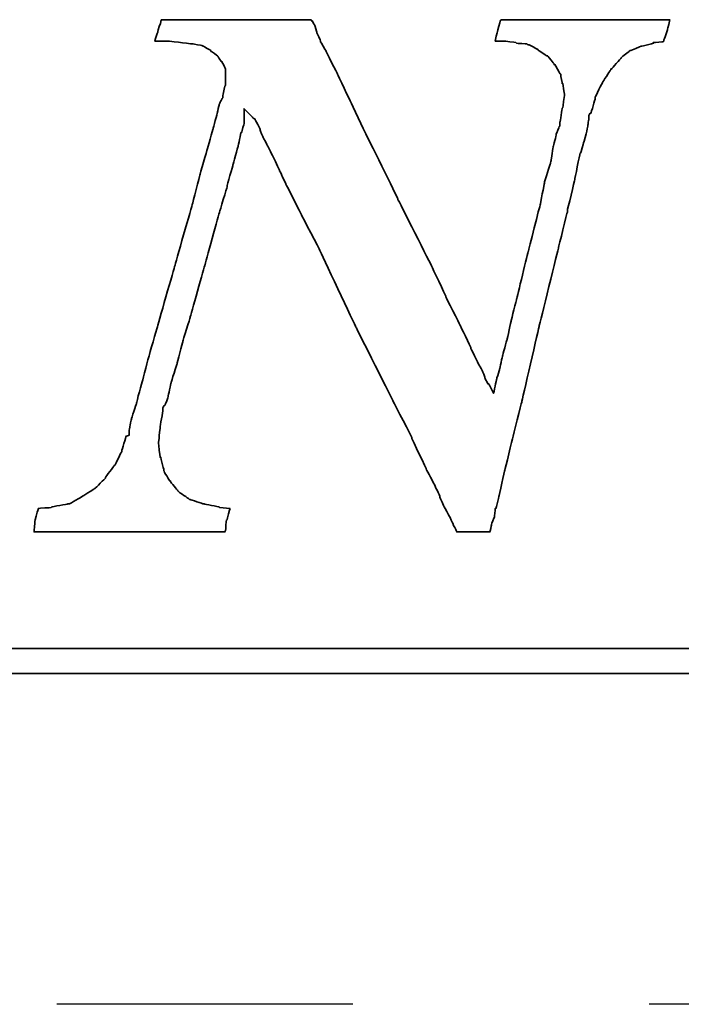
# Model space of a CAD drawing. Extents: x 732 to 1390, y 50 to 540.
# Tile 38 of 40: x 1296.69 to 1302.28, y 179.78 to 188.08. Entities that reach past the tile are written whole.
import ezdxf

# ---------------------------------------------------------------- set-up
doc = ezdxf.new("R2010")
doc.units = 0
doc.header["$MEASUREMENT"] = 0
doc.linetypes.add('CENTER', pattern=[2, 1.25, -0.25, 0.25, -0.25])
for name, color, linetype in [('CEN', 1, 'CENTER'), ('DIM', 4, 'CONTINUOUS'), ('layer 1', 7, 'CONTINUOUS')]:
    doc.layers.add(name, color=color, linetype=linetype)

# ---------------------------------------------------------------- blocks, each defined once
blk = doc.blocks.new('TBI MOTION logo(完整正式版)')
at = {"layer": 'layer 1', "color": 22, "lineweight": 35}
for points, knots in [([(58.92625, -7.91875), (58.92625, -7.91875), (58.58625, -7.89375), (58.58625, -7.89375), (58.58625, -7.89375), (58.58625, -7.89375), (58.56625, -7.87125), (58.56625, -7.87125), (58.56625, -7.87125), (58.56625, -7.87125), (58.08375, -7.77375), (58.08375, -7.77375), (58.08375, -7.77375), (58.08375, -7.77375), (58.06125, -7.77375), (58.06125, -7.77375), (58.06125, -7.77375), (58.06125, -7.77375), (57.62625, -7.63125), (57.62625, -7.63125), (57.62625, -7.63125), (57.62625, -7.63125), (57.60625, -7.63125), (57.60625, -7.63125), (57.60625, -7.63125), (57.60625, -7.63125), (57.58125, -7.60625), (57.58125, -7.60625), (57.58125, -7.60625), (57.58125, -7.60625), (57.26625, -7.38875), (57.26625, -7.38875), (57.26625, -7.38875), (57.26625, -7.38875), (57.24625, -7.36875), (57.24625, -7.36875), (57.24625, -7.36875), (57.24625, -7.36875), (57.22125, -7.34375), (57.22125, -7.34375), (57.22125, -7.34375), (57.22125, -7.34375), (56.98125, -7.05375), (56.98125, -7.05375), (56.98125, -7.05375), (56.98125, -7.05375), (56.98125, -7.02875), (56.98125, -7.02875), (56.98125, -7.02875), (56.98125, -7.02875), (56.95625, -7.02875), (56.95625, -7.02875), (56.95625, -7.02875), (56.95625, -7.02875), (56.76625, -6.69625), (56.76625, -6.69625), (56.76625, -6.69625), (56.76625, -6.69625), (56.76625, -6.67125), (56.76625, -6.67125), (56.76625, -6.67125), (56.76625, -6.67125), (56.76625, -6.64875), (56.76625, -6.64875), (56.76625, -6.64875), (56.76625, -6.64875), (56.67125, -6.26375), (56.67125, -6.26375), (56.67125, -6.26375), (56.67125, -6.26375), (56.64625, -6.26375), (56.64625, -6.26375), (56.64625, -6.26375), (56.64625, -6.26375), (56.64625, -6.23875), (56.64625, -6.23875), (56.64625, -6.23875), (56.64625, -6.23875), (56.59625, -5.80875), (56.59625, -5.80875), (56.59625, -5.80875), (56.59625, -5.80875), (56.59625, -5.78375), (56.59625, -5.78375), (56.59625, -5.78375), (56.59625, -5.78375), (56.64625, -5.30375), (56.64625, -5.30375), (56.64625, -5.30375), (56.64625, -5.30375), (56.64625, -5.27875), (56.64625, -5.27875), (56.64625, -5.27875), (56.64625, -5.27875), (56.74125, -4.72875), (56.74125, -4.72875), (56.74125, -4.72875), (56.74125, -4.72875), (56.74125, -4.67875), (56.74125, -4.67875), (56.74125, -4.67875), (56.74125, -4.67875), (56.74125, -4.63375), (56.74125, -4.63375), (56.74125, -4.63375), (56.74125, -4.63375), (56.79125, -4.55875), (56.79125, -4.55875), (56.79125, -4.55875), (56.79125, -4.55875), (56.81125, -4.55875), (56.81125, -4.55875), (56.81125, -4.55875), (56.81125, -4.55875), (56.91125, -4.27375), (56.91125, -4.27375), (56.91125, -4.27375), (56.91125, -4.27375), (57.00625, -3.83874), (57.00625, -3.83874), (57.00625, -3.83874), (57.00625, -3.83874), (57.00625, -3.81374), (57.00625, -3.81374), (57.00625, -3.81374), (57.00625, -3.81374), (57.19875, -3.21374), (57.19875, -3.21374), (57.19875, -3.21374), (57.19875, -3.21374), (57.38625, -2.49625), (57.38625, -2.49625), (57.38625, -2.49625), (57.38625, -2.49625), (57.38625, -2.47374), (57.38625, -2.47374), (57.38625, -2.47374), (57.38625, -2.47374), (57.62625, -1.70375), (57.62625, -1.70375), (57.62625, -1.70375), (57.62625, -1.70375), (58.10625, 0.00125), (58.10625, 0.00125), (58.10625, 0.00125), (58.10625, 0.00125), (58.58625, 1.72625), (58.58625, 1.72625), (58.58625, 1.72625), (58.58625, 1.72625), (58.82625, 2.54125), (58.82625, 2.54125), (58.82625, 2.54125), (58.82625, 2.54125), (58.82625, 2.56374), (58.82625, 2.56374), (58.82625, 2.56374), (58.82625, 2.56374), (59.02125, 3.26125), (59.02125, 3.26125), (59.02125, 3.26125), (59.02125, 3.26125), (59.18625, 3.86125), (59.18625, 3.86125), (59.18625, 3.86125), (59.18625, 3.86125), (59.28625, 4.31875), (59.28625, 4.31875), (59.28625, 4.31875), (59.28625, 4.31875), (59.30625, 4.31875), (59.30625, 4.31875), (59.30625, 4.31875), (59.30625, 4.31875), (59.30625, 4.34125), (59.30625, 4.34125), (59.30625, 4.34125), (59.30625, 4.34125), (59.38125, 4.60625), (59.38125, 4.60625), (59.38125, 4.60625), (59.38125, 4.60625), (59.38125, 4.65125), (59.38125, 4.65125), (59.38125, 4.65125), (59.38125, 4.65125), (59.38125, 5.08625), (59.38125, 5.08625), (59.38125, 5.08625), (59.38125, 5.08625), (59.66625, 4.79624), (59.66625, 4.79624), (59.66625, 4.79624), (59.66625, 4.79624), (59.74125, 4.75124), (59.74125, 4.75124), (59.74125, 4.75124), (59.74125, 4.75124), (59.74125, 4.72624), (59.74125, 4.72624), (59.74125, 4.72624), (59.74125, 4.72624), (59.76125, 4.70124), (59.76125, 4.70124), (59.76125, 4.70124), (59.76125, 4.70124), (59.81125, 4.60625), (59.81125, 4.60625), (59.81125, 4.60625), (59.81125, 4.60625), (59.90625, 4.41125), (59.90625, 4.41125), (59.90625, 4.41125), (59.90625, 4.41125), (59.90625, 4.39125), (59.90625, 4.39125), (59.90625, 4.39125), (59.90625, 4.39125), (60.00375, 4.15124), (60.00375, 4.15124), (60.00375, 4.15124), (60.00375, 4.15124), (60.14625, 3.88374), (60.14625, 3.88374), (60.14625, 3.88374), (60.14625, 3.88374), (60.34125, 3.50124), (60.34125, 3.50124), (60.34125, 3.50124), (60.34125, 3.50124), (60.53125, 3.09125), (60.53125, 3.09125), (60.53125, 3.09125), (60.53125, 3.09125), (60.74625, 2.63625), (60.74625, 2.63625), (60.74625, 2.63625), (60.74625, 2.63625), (61.25125, 1.63124), (61.25125, 1.63124), (61.25125, 1.63124), (61.25125, 1.63124), (61.85125, 0.47625), (61.85125, 0.47625), (61.85125, 0.47625), (61.85125, 0.47625), (63.02625, -2.01874), (63.02625, -2.01874), (63.02625, -2.01874), (63.02625, -2.01874), (64.27625, -4.51374), (64.27625, -4.51374), (64.27625, -4.51374), (64.27625, -4.51374), (64.85125, -5.61375), (64.85125, -5.61375), (64.85125, -5.61375), (64.85125, -5.61375), (64.85125, -5.64125), (64.85125, -5.64125), (64.85125, -5.64125), (64.85125, -5.64125), (65.32875, -6.67125), (65.32875, -6.67125), (65.32875, -6.67125), (65.32875, -6.67125), (65.57125, -7.12875), (65.57125, -7.12875), (65.57125, -7.12875), (65.57125, -7.12875), (65.76125, -7.53625), (65.76125, -7.53625), (65.76125, -7.53625), (65.76125, -7.53625), (65.76125, -7.55625), (65.76125, -7.55625), (65.76125, -7.55625), (65.76125, -7.55625), (65.90375, -7.87125), (65.90375, -7.87125), (65.90375, -7.87125), (65.90375, -7.87125), (66.07125, -8.18125), (66.07125, -8.18125), (66.07125, -8.18125), (66.07125, -8.18125), (66.19125, -8.42375), (66.19125, -8.42375), (66.19125, -8.42375), (66.19125, -8.42375), (66.19125, -8.44375), (66.19125, -8.44375), (66.19125, -8.44375), (66.19125, -8.44375), (66.29125, -8.63875), (66.29125, -8.63875), (66.29125, -8.63875), (66.29125, -8.63875), (66.31125, -8.68625), (66.31125, -8.68625), (66.31125, -8.68625), (66.31125, -8.68625), (66.38375, -8.68625), (66.38375, -8.68625), (66.38375, -8.68625), (66.38375, -8.68625), (66.84125, -8.68625), (66.84125, -8.68625), (66.84125, -8.68625), (66.84125, -8.68625), (67.29625, -8.68625), (67.29625, -8.68625), (67.29625, -8.68625), (67.29625, -8.68625), (67.36625, -8.68625), (67.36625, -8.68625), (67.36625, -8.68625), (67.36625, -8.68625), (67.39125, -8.68625), (67.39125, -8.68625), (67.39125, -8.68625), (67.39125, -8.68625), (67.44125, -8.46875), (67.44125, -8.46875), (67.44125, -8.46875), (67.44125, -8.46875), (67.44125, -8.44375), (67.44125, -8.44375), (67.44125, -8.44375), (67.44125, -8.44375), (67.53625, -8.20375), (67.53625, -8.20375), (67.53625, -8.20375), (67.53625, -8.20375), (67.56125, -7.94375), (67.56125, -7.94375), (67.56125, -7.94375), (67.56125, -7.94375), (67.56125, -7.91875), (67.56125, -7.91875), (67.56125, -7.91875), (67.56125, -7.91875), (67.58625, -7.91875), (67.58625, -7.91875), (67.58625, -7.91875), (67.58625, -7.91875), (67.68125, -7.53625), (67.68125, -7.53625), (67.68125, -7.53625), (67.68125, -7.53625), (67.87375, -6.67125), (67.87375, -6.67125), (67.87375, -6.67125), (67.87375, -6.67125), (68.13625, -5.61375), (68.13625, -5.61375), (68.13625, -5.61375), (68.13625, -5.61375), (68.42375, -4.46374), (68.42375, -4.46374), (68.42375, -4.46374), (68.42375, -4.46374), (68.99875, -1.96874), (68.99875, -1.96874), (68.99875, -1.96874), (68.99875, -1.96874), (69.62625, 0.57625), (69.62625, 0.57625), (69.62625, 0.57625), (69.62625, 0.57625), (69.91125, 1.72625), (69.91125, 1.72625), (69.91125, 1.72625), (69.91125, 1.72625), (69.91125, 1.77625), (69.91125, 1.77625), (69.91125, 1.77625), (69.91125, 1.77625), (70.15125, 2.78124), (70.15125, 2.78124), (70.15125, 2.78124), (70.15125, 2.78124), (70.32125, 3.62125), (70.32125, 3.62125), (70.32125, 3.62125), (70.32125, 3.62125), (70.34125, 3.64625), (70.34125, 3.64625), (70.34125, 3.64625), (70.34125, 3.64625), (70.44125, 3.98125), (70.44125, 3.98125), (70.44125, 3.98125), (70.44125, 3.98125), (70.53625, 4.31875), (70.53625, 4.31875), (70.53625, 4.31875), (70.53625, 4.31875), (70.58125, 4.55875), (70.58125, 4.55875), (70.58125, 4.55875), (70.58125, 4.55875), (70.60625, 4.72624), (70.60625, 4.72624), (70.60625, 4.72624), (70.60625, 4.72624), (70.60625, 4.79624), (70.60625, 4.79624), (70.60625, 4.79624), (70.60625, 4.79624), (70.60625, 4.87125), (70.60625, 4.87125), (70.60625, 4.87125), (70.60625, 4.87125), (70.65625, 4.94125), (70.65625, 4.94125), (70.65625, 4.94125), (70.65625, 4.94125), (70.68125, 4.94125), (70.68125, 4.94125), (70.68125, 4.94125), (70.68125, 4.94125), (70.82125, 5.42125), (70.82125, 5.42125), (70.82125, 5.42125), (70.82125, 5.42125), (70.82125, 5.44625), (70.82125, 5.44625), (70.82125, 5.44625), (70.82125, 5.44625), (70.82125, 5.47125), (70.82125, 5.47125), (70.82125, 5.47125), (70.82125, 5.47125), (71.06125, 5.94625), (71.06125, 5.94625), (71.06125, 5.94625), (71.06125, 5.94625), (71.30125, 6.33124), (71.30125, 6.33124), (71.30125, 6.33124), (71.30125, 6.33124), (71.32625, 6.35625), (71.32625, 6.35625), (71.32625, 6.35625), (71.32625, 6.35625), (71.32625, 6.38124), (71.32625, 6.38124), (71.32625, 6.38124), (71.32625, 6.38124), (71.35125, 6.38124), (71.35125, 6.38124), (71.35125, 6.38124), (71.35125, 6.38124), (71.66125, 6.74125), (71.66125, 6.74125), (71.66125, 6.74125), (71.66125, 6.74125), (71.68625, 6.76625), (71.68625, 6.76625), (71.68625, 6.76625), (71.68625, 6.76625), (71.92625, 6.95624), (71.92625, 6.95624), (71.92625, 6.95624), (71.92625, 6.95624), (71.95125, 6.98125), (71.95125, 6.98125), (71.95125, 6.98125), (71.95125, 6.98125), (71.97625, 6.98125), (71.97625, 6.98125), (71.97625, 6.98125), (71.97625, 6.98125), (72.31125, 7.12624), (72.31125, 7.12624), (72.31125, 7.12624), (72.31125, 7.12624), (72.33375, 7.12624), (72.33375, 7.12624), (72.33375, 7.12624), (72.33375, 7.12624), (72.71625, 7.21875), (72.71625, 7.21875), (72.71625, 7.21875), (72.71625, 7.21875), (72.71625, 7.24624), (72.71625, 7.24624), (72.71625, 7.24624), (72.71625, 7.24624), (72.74125, 7.24624), (72.74125, 7.24624), (72.74125, 7.24624), (72.74125, 7.24624), (73.03124, 7.26624), (73.03124, 7.26624), (73.03124, 7.26624), (73.03124, 7.26624), (73.05375, 7.29125), (73.05375, 7.29125), (73.05375, 7.29125), (73.05375, 7.29125), (73.05375, 7.31625), (73.05375, 7.31625), (73.05375, 7.31625), (73.05375, 7.31625), (73.17625, 7.67625), (73.17625, 7.67625), (73.17625, 7.67625), (73.17625, 7.67625), (73.24625, 7.98625), (73.24625, 7.98625), (73.24625, 7.98625), (73.24625, 7.98625), (73.19625, 7.98625), (73.19625, 7.98625), (73.19625, 7.98625), (73.19625, 7.98625), (72.93625, 7.98625), (72.93625, 7.98625), (72.93625, 7.98625), (72.93625, 7.98625), (72.55125, 7.98625), (72.55125, 7.98625), (72.55125, 7.98625), (72.55125, 7.98625), (72.09625, 7.98625), (72.09625, 7.98625), (72.09625, 7.98625), (72.09625, 7.98625), (71.64125, 7.98625), (71.64125, 7.98625), (71.64125, 7.98625), (71.64125, 7.98625), (70.53625, 7.98625), (70.53625, 7.98625), (70.53625, 7.98625), (70.53625, 7.98625), (69.47875, 7.98625), (69.47875, 7.98625), (69.47875, 7.98625), (69.47875, 7.98625), (68.95125, 7.98625), (68.95125, 7.98625), (68.95125, 7.98625), (68.95125, 7.98625), (68.52125, 7.98625), (68.52125, 7.98625), (68.52125, 7.98625), (68.52125, 7.98625), (68.13625, 7.98625), (68.13625, 7.98625), (68.13625, 7.98625), (68.13625, 7.98625), (67.87375, 7.98625), (67.87375, 7.98625), (67.87375, 7.98625), (67.87375, 7.98625), (67.75125, 7.98625), (67.75125, 7.98625), (67.75125, 7.98625), (67.75125, 7.98625), (67.72625, 7.94125), (67.72625, 7.94125), (67.72625, 7.94125), (67.72625, 7.94125), (67.63125, 7.60625), (67.63125, 7.60625), (67.63125, 7.60625), (67.63125, 7.60625), (67.56125, 7.29125), (67.56125, 7.29125), (67.56125, 7.29125), (67.56125, 7.29125), (67.72625, 7.29125), (67.72625, 7.29125), (67.72625, 7.29125), (67.72625, 7.29125), (67.82625, 7.29125), (67.82625, 7.29125), (67.82625, 7.29125), (67.82625, 7.29125), (67.84625, 7.29125), (67.84625, 7.29125), (67.84625, 7.29125), (67.84625, 7.29125), (68.23125, 7.24624), (68.23125, 7.24624), (68.23125, 7.24624), (68.23125, 7.24624), (68.25875, 7.21875), (68.25875, 7.21875), (68.25875, 7.21875), (68.25875, 7.21875), (68.59125, 7.19624), (68.59125, 7.19624), (68.59125, 7.19624), (68.59125, 7.19624), (68.64125, 7.17125), (68.64125, 7.17125), (68.64125, 7.17125), (68.64125, 7.17125), (68.66625, 7.17125), (68.66625, 7.17125), (68.66625, 7.17125), (68.66625, 7.17125), (68.92625, 7.02624), (68.92625, 7.02624), (68.92625, 7.02624), (68.92625, 7.02624), (68.95125, 7.02624), (68.95125, 7.02624), (68.95125, 7.02624), (68.95125, 7.02624), (68.95125, 7.00624), (68.95125, 7.00624), (68.95125, 7.00624), (68.95125, 7.00624), (69.23875, 6.81125), (69.23875, 6.81125), (69.23875, 6.81125), (69.23875, 6.81125), (69.26625, 6.81125), (69.26625, 6.81125), (69.26625, 6.81125), (69.26625, 6.81125), (69.28625, 6.78625), (69.28625, 6.78625), (69.28625, 6.78625), (69.28625, 6.78625), (69.47875, 6.54875), (69.47875, 6.54875), (69.47875, 6.54875), (69.47875, 6.54875), (69.47875, 6.52375), (69.47875, 6.52375), (69.47875, 6.52375), (69.47875, 6.52375), (69.50625, 6.52375), (69.50625, 6.52375), (69.50625, 6.52375), (69.50625, 6.52375), (69.67125, 6.23625), (69.67125, 6.23625), (69.67125, 6.23625), (69.67125, 6.23625), (69.69375, 6.21125), (69.69375, 6.21125), (69.69375, 6.21125), (69.69375, 6.21125), (69.69375, 6.18625), (69.69375, 6.18625), (69.69375, 6.18625), (69.69375, 6.18625), (69.74625, 5.89875), (69.74625, 5.89875), (69.74625, 5.89875), (69.74625, 5.89875), (69.76625, 5.89875), (69.76625, 5.89875), (69.76625, 5.89875), (69.76625, 5.89875), (69.81375, 5.56625), (69.81375, 5.56625), (69.81375, 5.56625), (69.81375, 5.56625), (69.81375, 5.54125), (69.81375, 5.54125), (69.81375, 5.54125), (69.81375, 5.54125), (69.81375, 5.51625), (69.81375, 5.51625), (69.81375, 5.51625), (69.81375, 5.51625), (69.76625, 5.13125), (69.76625, 5.13125), (69.76625, 5.13125), (69.76625, 5.13125), (69.74625, 5.10874), (69.74625, 5.10874), (69.74625, 5.10874), (69.74625, 5.10874), (69.67125, 4.65125), (69.67125, 4.65125), (69.67125, 4.65125), (69.67125, 4.65125), (69.67125, 4.55875), (69.67125, 4.55875), (69.67125, 4.55875), (69.67125, 4.55875), (69.67125, 4.53125), (69.67125, 4.53125), (69.67125, 4.53125), (69.67125, 4.53125), (69.64625, 4.50874), (69.64625, 4.50874), (69.64625, 4.50874), (69.64625, 4.50874), (69.55125, 4.27125), (69.55125, 4.27125), (69.55125, 4.27125), (69.55125, 4.27125), (69.55125, 4.24625), (69.55125, 4.24625), (69.55125, 4.24625), (69.55125, 4.24625), (69.45375, 3.86125), (69.45375, 3.86125), (69.45375, 3.86125), (69.45375, 3.86125), (69.38625, 3.40624), (69.38625, 3.40624), (69.38625, 3.40624), (69.38625, 3.40624), (69.35875, 3.33125), (69.35875, 3.33125), (69.35875, 3.33125), (69.35875, 3.33125), (69.35875, 3.30875), (69.35875, 3.30875), (69.35875, 3.30875), (69.35875, 3.30875), (69.16625, 2.71125), (69.16625, 2.71125), (69.16625, 2.71125), (69.16625, 2.71125), (69.16625, 2.66375), (69.16625, 2.66375), (69.16625, 2.66375), (69.16625, 2.66375), (69.02625, 1.96374), (69.02625, 1.96374), (69.02625, 1.96374), (69.02625, 1.96374), (68.64125, 0.45624), (68.64125, 0.45624), (68.64125, 0.45624), (68.64125, 0.45624), (68.25875, -1.10625), (68.25875, -1.10625), (68.25875, -1.10625), (68.25875, -1.10625), (68.08625, -1.80125), (68.08625, -1.80125), (68.08625, -1.80125), (68.08625, -1.80125), (67.94625, -2.42625), (67.94625, -2.42625), (67.94625, -2.42625), (67.94625, -2.42625), (67.80125, -2.95375), (67.80125, -2.95375), (67.80125, -2.95375), (67.80125, -2.95375), (67.70625, -3.38375), (67.70625, -3.38375), (67.70625, -3.38375), (67.70625, -3.38375), (67.70625, -3.40875), (67.70625, -3.40875), (67.70625, -3.40875), (67.70625, -3.40875), (67.63125, -3.62375), (67.63125, -3.62375), (67.63125, -3.62375), (67.63125, -3.62375), (67.60625, -3.72125), (67.60625, -3.72125), (67.60625, -3.72125), (67.60625, -3.72125), (67.51125, -4.17375), (67.51125, -4.17375), (67.51125, -4.17375), (67.51125, -4.17375), (67.34625, -3.86374), (67.34625, -3.86374), (67.34625, -3.86374), (67.34625, -3.86374), (67.32125, -3.86374), (67.32125, -3.86374), (67.32125, -3.86374), (67.32125, -3.86374), (67.27125, -3.76874), (67.27125, -3.76874), (67.27125, -3.76874), (67.27125, -3.76874), (67.22625, -3.67374), (67.22625, -3.67374), (67.22625, -3.67374), (67.22625, -3.67374), (67.22625, -3.64875), (67.22625, -3.64875), (67.22625, -3.64875), (67.22625, -3.64875), (67.15125, -3.45375), (67.15125, -3.45375), (67.15125, -3.45375), (67.15125, -3.45375), (67.05625, -3.28875), (67.05625, -3.28875), (67.05625, -3.28875), (67.05625, -3.28875), (66.91125, -3.00125), (66.91125, -3.00125), (66.91125, -3.00125), (66.91125, -3.00125), (66.77125, -2.71375), (66.77125, -2.71375), (66.77125, -2.71375), (66.77125, -2.71375), (66.77125, -2.68875), (66.77125, -2.68875), (66.77125, -2.68875), (66.77125, -2.68875), (66.41125, -1.94374), (66.41125, -1.94374), (66.41125, -1.94374), (66.41125, -1.94374), (65.95125, -1.03375), (65.95125, -1.03375), (65.95125, -1.03375), (65.95125, -1.03375), (65.95125, -1.00875), (65.95125, -1.00875), (65.95125, -1.00875), (65.95125, -1.00875), (65.49625, -0.04874), (65.49625, -0.04874), (65.49625, -0.04874), (65.49625, -0.04874), (64.39375, 2.13624), (64.39375, 2.13624), (64.39375, 2.13624), (64.39375, 2.13624), (64.39375, 2.15624), (64.39375, 2.15624), (64.39375, 2.15624), (64.39375, 2.15624), (63.33625, 4.29125), (63.33625, 4.29125), (63.33625, 4.29125), (63.33625, 4.29125), (62.85625, 5.30125), (62.85625, 5.30125), (62.85625, 5.30125), (62.85625, 5.30125), (62.42625, 6.21125), (62.42625, 6.21125), (62.42625, 6.21125), (62.42625, 6.21125), (62.04125, 6.98125), (62.04125, 6.98125), (62.04125, 6.98125), (62.04125, 6.98125), (61.87375, 7.26624), (61.87375, 7.26624), (61.87375, 7.26624), (61.87375, 7.26624), (61.87375, 7.29125), (61.87375, 7.29125), (61.87375, 7.29125), (61.87375, 7.29125), (61.75625, 7.55625), (61.75625, 7.55625), (61.75625, 7.55625), (61.75625, 7.55625), (61.75625, 7.58124), (61.75625, 7.58124), (61.75625, 7.58124), (61.75625, 7.58124), (61.68375, 7.79375), (61.68375, 7.79375), (61.68375, 7.79375), (61.68375, 7.79375), (61.61125, 7.94125), (61.61125, 7.94125), (61.61125, 7.94125), (61.61125, 7.94125), (61.58625, 7.94125), (61.58625, 7.94125), (61.58625, 7.94125), (61.58625, 7.94125), (61.56375, 7.98625), (61.56375, 7.98625), (61.56375, 7.98625), (61.56375, 7.98625), (61.41875, 7.98625), (61.41875, 7.98625), (61.41875, 7.98625), (61.41875, 7.98625), (61.18125, 7.98625), (61.18125, 7.98625), (61.18125, 7.98625), (61.18125, 7.98625), (60.84125, 7.98625), (60.84125, 7.98625), (60.84125, 7.98625), (60.84125, 7.98625), (60.02625, 7.98625), (60.02625, 7.98625), (60.02625, 7.98625), (60.02625, 7.98625), (59.11625, 7.98625), (59.11625, 7.98625), (59.11625, 7.98625), (59.11625, 7.98625), (58.15625, 7.98625), (58.15625, 7.98625), (58.15625, 7.98625), (58.15625, 7.98625), (57.34125, 7.98625), (57.34125, 7.98625), (57.34125, 7.98625), (57.34125, 7.98625), (57.00625, 7.98625), (57.00625, 7.98625), (57.00625, 7.98625), (57.00625, 7.98625), (56.76625, 7.98625), (56.76625, 7.98625), (56.76625, 7.98625), (56.76625, 7.98625), (56.69125, 7.98625), (56.69125, 7.98625), (56.69125, 7.98625), (56.69125, 7.98625), (56.67125, 7.94125), (56.67125, 7.94125), (56.67125, 7.94125), (56.67125, 7.94125), (56.67125, 7.91625), (56.67125, 7.91625), (56.67125, 7.91625), (56.67125, 7.91625), (56.57125, 7.60625), (56.57125, 7.60625), (56.57125, 7.60625), (56.57125, 7.60625), (56.57125, 7.58124), (56.57125, 7.58124), (56.57125, 7.58124), (56.57125, 7.58124), (56.47625, 7.29125), (56.47625, 7.29125), (56.47625, 7.29125), (56.47625, 7.29125), (56.57125, 7.29125), (56.57125, 7.29125), (56.57125, 7.29125), (56.57125, 7.29125), (56.76625, 7.29125), (56.76625, 7.29125), (56.76625, 7.29125), (56.76625, 7.29125), (56.86125, 7.29125), (56.86125, 7.29125), (56.86125, 7.29125), (56.86125, 7.29125), (56.88625, 7.29125), (56.88625, 7.29125), (56.88625, 7.29125), (56.88625, 7.29125), (57.31625, 7.24624), (57.31625, 7.24624), (57.31625, 7.24624), (57.31625, 7.24624), (57.70125, 7.19624), (57.70125, 7.19624), (57.70125, 7.19624), (57.70125, 7.19624), (57.72625, 7.19624), (57.72625, 7.19624), (57.72625, 7.19624), (57.72625, 7.19624), (58.01125, 7.14624), (58.01125, 7.14624), (58.01125, 7.14624), (58.01125, 7.14624), (58.03625, 7.12624), (58.03625, 7.12624), (58.03625, 7.12624), (58.03625, 7.12624), (58.06125, 7.12624), (58.06125, 7.12624), (58.06125, 7.12624), (58.06125, 7.12624), (58.30125, 6.98125), (58.30125, 6.98125), (58.30125, 6.98125), (58.30125, 6.98125), (58.30125, 6.95624), (58.30125, 6.95624), (58.30125, 6.95624), (58.30125, 6.95624), (58.32375, 6.95624), (58.32375, 6.95624), (58.32375, 6.95624), (58.32375, 6.95624), (58.51625, 6.81125), (58.51625, 6.81125), (58.51625, 6.81125), (58.51625, 6.81125), (58.54125, 6.78625), (58.54125, 6.78625), (58.54125, 6.78625), (58.54125, 6.78625), (58.54125, 6.76625), (58.54125, 6.76625), (58.54125, 6.76625), (58.54125, 6.76625), (58.63625, 6.62124), (58.63625, 6.62124), (58.63625, 6.62124), (58.63625, 6.62124), (58.65875, 6.62124), (58.65875, 6.62124), (58.65875, 6.62124), (58.65875, 6.62124), (58.75625, 6.42625), (58.75625, 6.42625), (58.75625, 6.42625), (58.75625, 6.42625), (58.77875, 6.38124), (58.77875, 6.38124), (58.77875, 6.38124), (58.77875, 6.38124), (58.77875, 6.33124), (58.77875, 6.33124), (58.77875, 6.33124), (58.77875, 6.33124), (58.77875, 6.09125), (58.77875, 6.09125), (58.77875, 6.09125), (58.77875, 6.09125), (58.77875, 5.85125), (58.77875, 5.85125), (58.77875, 5.85125), (58.77875, 5.85125), (58.75625, 5.82625), (58.75625, 5.82625), (58.75625, 5.82625), (58.75625, 5.82625), (58.68625, 5.51625), (58.68625, 5.51625), (58.68625, 5.51625), (58.68625, 5.51625), (58.68625, 5.47125), (58.68625, 5.47125), (58.68625, 5.47125), (58.68625, 5.47125), (58.68625, 5.44625), (58.68625, 5.44625), (58.68625, 5.44625), (58.68625, 5.44625), (58.65875, 5.39625), (58.65875, 5.39625), (58.65875, 5.39625), (58.65875, 5.39625), (58.61125, 5.32624), (58.61125, 5.32624), (58.61125, 5.32624), (58.61125, 5.32624), (58.56625, 5.20375), (58.56625, 5.20375), (58.56625, 5.20375), (58.56625, 5.20375), (58.51625, 4.99125), (58.51625, 4.99125), (58.51625, 4.99125), (58.51625, 4.99125), (58.51625, 4.96625), (58.51625, 4.96625), (58.51625, 4.96625), (58.51625, 4.96625), (58.37125, 4.43625), (58.37125, 4.43625), (58.37125, 4.43625), (58.37125, 4.43625), (58.18125, 3.76625), (58.18125, 3.76625), (58.18125, 3.76625), (58.18125, 3.76625), (57.94125, 2.92624), (57.94125, 2.92624), (57.94125, 2.92624), (57.94125, 2.92624), (57.70125, 1.98874), (57.70125, 1.98874), (57.70125, 1.98874), (57.70125, 1.98874), (57.12625, -0.02374), (57.12625, -0.02374), (57.12625, -0.02374), (57.12625, -0.02374), (56.55125, -2.03875), (56.55125, -2.03875), (56.55125, -2.03875), (56.55125, -2.03875), (56.28625, -2.95375), (56.28625, -2.95375), (56.28625, -2.95375), (56.28625, -2.95375), (56.07125, -3.76874), (56.07125, -3.76874), (56.07125, -3.76874), (56.07125, -3.76874), (55.87625, -4.48874), (55.87625, -4.48874), (55.87625, -4.48874), (55.87625, -4.48874), (55.87625, -4.51374), (55.87625, -4.51374), (55.87625, -4.51374), (55.87625, -4.51374), (55.71125, -5.01625), (55.71125, -5.01625), (55.71125, -5.01625), (55.71125, -5.01625), (55.66125, -5.25375), (55.66125, -5.25375), (55.66125, -5.25375), (55.66125, -5.25375), (55.66125, -5.27875), (55.66125, -5.27875), (55.66125, -5.27875), (55.66125, -5.27875), (55.63625, -5.37375), (55.63625, -5.37375), (55.63625, -5.37375), (55.63625, -5.37375), (55.63625, -5.42375), (55.63625, -5.42375), (55.63625, -5.42375), (55.63625, -5.42375), (55.63625, -5.54125), (55.63625, -5.54125), (55.63625, -5.54125), (55.63625, -5.54125), (55.54125, -5.56875), (55.54125, -5.56875), (55.54125, -5.56875), (55.54125, -5.56875), (55.39625, -6.04875), (55.39625, -6.04875), (55.39625, -6.04875), (55.39625, -6.04875), (55.39625, -6.06875), (55.39625, -6.06875), (55.39625, -6.06875), (55.39625, -6.06875), (55.18125, -6.50375), (55.18125, -6.50375), (55.18125, -6.50375), (55.18125, -6.50375), (55.15625, -6.52875), (55.15625, -6.52875), (55.15625, -6.52875), (55.15625, -6.52875), (54.86875, -6.91125), (54.86875, -6.91125), (54.86875, -6.91125), (54.86875, -6.91125), (54.86875, -6.93375), (54.86875, -6.93375), (54.86875, -6.93375), (54.86875, -6.93375), (54.53125, -7.26875), (54.53125, -7.26875), (54.53125, -7.26875), (54.53125, -7.26875), (54.51125, -7.26875), (54.51125, -7.26875), (54.51125, -7.26875), (54.51125, -7.26875), (54.48625, -7.29625), (54.48625, -7.29625), (54.48625, -7.29625), (54.48625, -7.29625), (54.10375, -7.53625), (54.10375, -7.53625), (54.10375, -7.53625), (54.10375, -7.53625), (53.69625, -7.77375), (53.69625, -7.77375), (53.69625, -7.77375), (53.69625, -7.77375), (53.67125, -7.77375), (53.67125, -7.77375), (53.67125, -7.77375), (53.67125, -7.77375), (53.64625, -7.77375), (53.64625, -7.77375), (53.64625, -7.77375), (53.64625, -7.77375), (53.11625, -7.87125), (53.11625, -7.87125), (53.11625, -7.87125), (53.11625, -7.87125), (53.09625, -7.89375), (53.09625, -7.89375), (53.09625, -7.89375), (53.09625, -7.89375), (52.68625, -7.91875), (52.68625, -7.91875), (52.68625, -7.91875), (52.68625, -7.91875), (52.66125, -7.99125), (52.66125, -7.99125), (52.66125, -7.99125), (52.66125, -7.99125), (52.56625, -8.34875), (52.56625, -8.34875), (52.56625, -8.34875), (52.56625, -8.34875), (52.54125, -8.68625), (52.54125, -8.68625), (52.54125, -8.68625), (52.54125, -8.68625), (52.58875, -8.68625), (52.58875, -8.68625), (52.58875, -8.68625), (52.58875, -8.68625), (52.87625, -8.68625), (52.87625, -8.68625), (52.87625, -8.68625), (52.87625, -8.68625), (53.33625, -8.68625), (53.33625, -8.68625), (53.33625, -8.68625), (53.33625, -8.68625), (53.79125, -8.68625), (53.79125, -8.68625), (53.79125, -8.68625), (53.79125, -8.68625), (54.36625, -8.68625), (54.36625, -8.68625), (54.36625, -8.68625), (54.36625, -8.68625), (55.59125, -8.68625), (55.59125, -8.68625), (55.59125, -8.68625), (55.59125, -8.68625), (56.76625, -8.68625), (56.76625, -8.68625), (56.76625, -8.68625), (56.76625, -8.68625), (57.34125, -8.68625), (57.34125, -8.68625), (57.34125, -8.68625), (57.34125, -8.68625), (57.82125, -8.68625), (57.82125, -8.68625), (57.82125, -8.68625), (57.82125, -8.68625), (58.25125, -8.68625), (58.25125, -8.68625), (58.25125, -8.68625), (58.25125, -8.68625), (58.58625, -8.68625), (58.58625, -8.68625), (58.58625, -8.68625), (58.58625, -8.68625), (58.75625, -8.68625), (58.75625, -8.68625), (58.75625, -8.68625), (58.75625, -8.68625), (58.77875, -8.63875), (58.77875, -8.63875), (58.77875, -8.63875), (58.77875, -8.63875), (58.80625, -8.30375), (58.80625, -8.30375), (58.80625, -8.30375), (58.80625, -8.30375), (58.82625, -8.27875), (58.82625, -8.27875), (58.82625, -8.27875), (58.82625, -8.27875), (58.92625, -7.91875), (58.92625, -7.91875)], [0, 0, 0, 0, 0.003125, 0.003125, 0.003125, 0.00312501, 0.00625, 0.00625, 0.00625, 0.00625001, 0.009375, 0.009375, 0.009375, 0.00937501, 0.0125, 0.0125, 0.0125, 0.01250001, 0.015625, 0.015625, 0.015625, 0.01562501, 0.01875, 0.01875, 0.01875, 0.01875001, 0.021875, 0.021875, 0.021875, 0.02187501, 0.025, 0.025, 0.025, 0.02500001, 0.028125, 0.028125, 0.028125, 0.02812501, 0.03125, 0.03125, 0.03125, 0.03125001, 0.034375, 0.034375, 0.034375, 0.03437501, 0.0375, 0.0375, 0.0375, 0.03750001, 0.040625, 0.040625, 0.040625, 0.04062501, 0.04375, 0.04375, 0.04375, 0.04375001, 0.046875, 0.046875, 0.046875, 0.04687501, 0.05, 0.05, 0.05, 0.05000001, 0.053125, 0.053125, 0.053125, 0.05312501, 0.05625, 0.05625, 0.05625, 0.05625001, 0.059375, 0.059375, 0.059375, 0.05937501, 0.0625, 0.0625, 0.0625, 0.06250001, 0.065625, 0.065625, 0.065625, 0.06562501, 0.06875, 0.06875, 0.06875, 0.06875001, 0.071875, 0.071875, 0.071875, 0.07187501, 0.075, 0.075, 0.075, 0.07500001, 0.078125, 0.078125, 0.078125, 0.07812501, 0.08125, 0.08125, 0.08125, 0.08125001, 0.084375, 0.084375, 0.084375, 0.08437501, 0.0875, 0.0875, 0.0875, 0.08750001, 0.090625, 0.090625, 0.090625, 0.09062501, 0.09375, 0.09375, 0.09375, 0.09375001, 0.096875, 0.096875, 0.096875, 0.09687501, 0.1, 0.1, 0.1, 0.10000001, 0.103125, 0.103125, 0.103125, 0.10312501, 0.10625, 0.10625, 0.10625, 0.10625001, 0.109375, 0.109375, 0.109375, 0.10937501, 0.1125, 0.1125, 0.1125, 0.11250001, 0.115625, 0.115625, 0.115625, 0.11562501, 0.11875, 0.11875, 0.11875, 0.11875001, 0.121875, 0.121875, 0.121875, 0.12187501, 0.125, 0.125, 0.125, 0.12500001, 0.128125, 0.128125, 0.128125, 0.12812501, 0.13125, 0.13125, 0.13125, 0.13125001, 0.134375, 0.134375, 0.134375, 0.13437501, 0.1375, 0.1375, 0.1375, 0.13750001, 0.140625, 0.140625, 0.140625, 0.14062501, 0.14375, 0.14375, 0.14375, 0.14375001, 0.146875, 0.146875, 0.146875, 0.14687501, 0.15, 0.15, 0.15, 0.15000001, 0.153125, 0.153125, 0.153125, 0.15312501, 0.15625, 0.15625, 0.15625, 0.15625001, 0.159375, 0.159375, 0.159375, 0.15937501, 0.1625, 0.1625, 0.1625, 0.16250001, 0.165625, 0.165625, 0.165625, 0.16562501, 0.16875, 0.16875, 0.16875, 0.16875001, 0.171875, 0.171875, 0.171875, 0.17187501, 0.175, 0.175, 0.175, 0.17500001, 0.178125, 0.178125, 0.178125, 0.17812501, 0.18125, 0.18125, 0.18125, 0.18125001, 0.184375, 0.184375, 0.184375, 0.18437501, 0.1875, 0.1875, 0.1875, 0.18750001, 0.190625, 0.190625, 0.190625, 0.19062501, 0.19375, 0.19375, 0.19375, 0.19375001, 0.196875, 0.196875, 0.196875, 0.19687501, 0.2, 0.2, 0.2, 0.20000001, 0.203125, 0.203125, 0.203125, 0.20312501, 0.20625, 0.20625, 0.20625, 0.20625001, 0.209375, 0.209375, 0.209375, 0.20937501, 0.2125, 0.2125, 0.2125, 0.21250001, 0.215625, 0.215625, 0.215625, 0.21562501, 0.21875, 0.21875, 0.21875, 0.21875001, 0.221875, 0.221875, 0.221875, 0.22187501, 0.225, 0.225, 0.225, 0.22500001, 0.228125, 0.228125, 0.228125, 0.22812501, 0.23125, 0.23125, 0.23125, 0.23125001, 0.234375, 0.234375, 0.234375, 0.23437501, 0.2375, 0.2375, 0.2375, 0.23750001, 0.240625, 0.240625, 0.240625, 0.24062501, 0.24375, 0.24375, 0.24375, 0.24375001, 0.246875, 0.246875, 0.246875, 0.24687501, 0.25, 0.25, 0.25, 0.25000001, 0.253125, 0.253125, 0.253125, 0.25312501, 0.25625, 0.25625, 0.25625, 0.25625001, 0.259375, 0.259375, 0.259375, 0.25937501, 0.2625, 0.2625, 0.2625, 0.26250001, 0.265625, 0.265625, 0.265625, 0.26562501, 0.26875, 0.26875, 0.26875, 0.26875001, 0.271875, 0.271875, 0.271875, 0.27187501, 0.275, 0.275, 0.275, 0.27500001, 0.278125, 0.278125, 0.278125, 0.27812501, 0.28125, 0.28125, 0.28125, 0.28125001, 0.284375, 0.284375, 0.284375, 0.28437501, 0.2875, 0.2875, 0.2875, 0.28750001, 0.290625, 0.290625, 0.290625, 0.29062501, 0.29375, 0.29375, 0.29375, 0.29375001, 0.296875, 0.296875, 0.296875, 0.29687501, 0.3, 0.3, 0.3, 0.30000001, 0.303125, 0.303125, 0.303125, 0.30312501, 0.30625, 0.30625, 0.30625, 0.30625001, 0.309375, 0.309375, 0.309375, 0.30937501, 0.3125, 0.3125, 0.3125, 0.31250001, 0.315625, 0.315625, 0.315625, 0.31562501, 0.31875, 0.31875, 0.31875, 0.31875001, 0.321875, 0.321875, 0.321875, 0.32187501, 0.325, 0.325, 0.325, 0.32500001, 0.328125, 0.328125, 0.328125, 0.32812501, 0.33125, 0.33125, 0.33125, 0.33125001, 0.334375, 0.334375, 0.334375, 0.33437501, 0.3375, 0.3375, 0.3375, 0.33750001, 0.340625, 0.340625, 0.340625, 0.34062501, 0.34375, 0.34375, 0.34375, 0.34375001, 0.346875, 0.346875, 0.346875, 0.34687501, 0.35, 0.35, 0.35, 0.35000001, 0.353125, 0.353125, 0.353125, 0.35312501, 0.35625, 0.35625, 0.35625, 0.35625001, 0.359375, 0.359375, 0.359375, 0.35937501, 0.3625, 0.3625, 0.3625, 0.36250001, 0.365625, 0.365625, 0.365625, 0.36562501, 0.36875, 0.36875, 0.36875, 0.36875001, 0.371875, 0.371875, 0.371875, 0.37187501, 0.375, 0.375, 0.375, 0.37500001, 0.378125, 0.378125, 0.378125, 0.37812501, 0.38125, 0.38125, 0.38125, 0.38125001, 0.384375, 0.384375, 0.384375, 0.38437501, 0.3875, 0.3875, 0.3875, 0.38750001, 0.390625, 0.390625, 0.390625, 0.39062501, 0.39375, 0.39375, 0.39375, 0.39375001, 0.396875, 0.396875, 0.396875, 0.39687501, 0.4, 0.4, 0.4, 0.40000001, 0.403125, 0.403125, 0.403125, 0.40312501, 0.40625, 0.40625, 0.40625, 0.40625001, 0.409375, 0.409375, 0.409375, 0.40937501, 0.4125, 0.4125, 0.4125, 0.41250001, 0.415625, 0.415625, 0.415625, 0.41562501, 0.41875, 0.41875, 0.41875, 0.41875001, 0.421875, 0.421875, 0.421875, 0.42187501, 0.425, 0.425, 0.425, 0.42500001, 0.428125, 0.428125, 0.428125, 0.42812501, 0.43125, 0.43125, 0.43125, 0.43125001, 0.434375, 0.434375, 0.434375, 0.43437501, 0.4375, 0.4375, 0.4375, 0.43750001, 0.440625, 0.440625, 0.440625, 0.44062501, 0.44375, 0.44375, 0.44375, 0.44375001, 0.446875, 0.446875, 0.446875, 0.44687501, 0.45, 0.45, 0.45, 0.45000001, 0.453125, 0.453125, 0.453125, 0.45312501, 0.45625, 0.45625, 0.45625, 0.45625001, 0.459375, 0.459375, 0.459375, 0.45937501, 0.4625, 0.4625, 0.4625, 0.46250001, 0.465625, 0.465625, 0.465625, 0.46562501, 0.46875, 0.46875, 0.46875, 0.46875001, 0.471875, 0.471875, 0.471875, 0.47187501, 0.475, 0.475, 0.475, 0.47500001, 0.478125, 0.478125, 0.478125, 0.47812501, 0.48125, 0.48125, 0.48125, 0.48125001, 0.484375, 0.484375, 0.484375, 0.48437501, 0.4875, 0.4875, 0.4875, 0.48750001, 0.490625, 0.490625, 0.490625, 0.49062501, 0.49375, 0.49375, 0.49375, 0.49375001, 0.496875, 0.496875, 0.496875, 0.49687501, 0.5, 0.5, 0.5, 0.50000001, 0.503125, 0.503125, 0.503125, 0.50312501, 0.50625, 0.50625, 0.50625, 0.50625001, 0.509375, 0.509375, 0.509375, 0.50937501, 0.5125, 0.5125, 0.5125, 0.51250001, 0.515625, 0.515625, 0.515625, 0.51562501, 0.51875, 0.51875, 0.51875, 0.51875001, 0.521875, 0.521875, 0.521875, 0.52187501, 0.525, 0.525, 0.525, 0.52500001, 0.528125, 0.528125, 0.528125, 0.52812501, 0.53125, 0.53125, 0.53125, 0.53125001, 0.534375, 0.534375, 0.534375, 0.53437501, 0.5375, 0.5375, 0.5375, 0.53750001, 0.540625, 0.540625, 0.540625, 0.54062501, 0.54375, 0.54375, 0.54375, 0.54375001, 0.546875, 0.546875, 0.546875, 0.54687501, 0.55, 0.55, 0.55, 0.55000001, 0.553125, 0.553125, 0.553125, 0.55312501, 0.55625, 0.55625, 0.55625, 0.55625001, 0.559375, 0.559375, 0.559375, 0.55937501, 0.5625, 0.5625, 0.5625, 0.56250001, 0.565625, 0.565625, 0.565625, 0.56562501, 0.56875, 0.56875, 0.56875, 0.56875001, 0.571875, 0.571875, 0.571875, 0.57187501, 0.575, 0.575, 0.575, 0.57500001, 0.578125, 0.578125, 0.578125, 0.57812501, 0.58125, 0.58125, 0.58125, 0.58125001, 0.584375, 0.584375, 0.584375, 0.58437501, 0.5875, 0.5875, 0.5875, 0.58750001, 0.590625, 0.590625, 0.590625, 0.59062501, 0.59375, 0.59375, 0.59375, 0.59375001, 0.596875, 0.596875, 0.596875, 0.59687501, 0.6, 0.6, 0.6, 0.60000001, 0.603125, 0.603125, 0.603125, 0.60312501, 0.60625, 0.60625, 0.60625, 0.60625001, 0.609375, 0.609375, 0.609375, 0.60937501, 0.6125, 0.6125, 0.6125, 0.61250001, 0.615625, 0.615625, 0.615625, 0.61562501, 0.61875, 0.61875, 0.61875, 0.61875001, 0.621875, 0.621875, 0.621875, 0.62187501, 0.625, 0.625, 0.625, 0.62500001, 0.628125, 0.628125, 0.628125, 0.62812501, 0.63125, 0.63125, 0.63125, 0.63125001, 0.634375, 0.634375, 0.634375, 0.63437501, 0.6375, 0.6375, 0.6375, 0.63750001, 0.640625, 0.640625, 0.640625, 0.64062501, 0.64375, 0.64375, 0.64375, 0.64375001, 0.646875, 0.646875, 0.646875, 0.64687501, 0.65, 0.65, 0.65, 0.65000001, 0.653125, 0.653125, 0.653125, 0.65312501, 0.65625, 0.65625, 0.65625, 0.65625001, 0.659375, 0.659375, 0.659375, 0.65937501, 0.6625, 0.6625, 0.6625, 0.66250001, 0.665625, 0.665625, 0.665625, 0.66562501, 0.66875, 0.66875, 0.66875, 0.66875001, 0.671875, 0.671875, 0.671875, 0.67187501, 0.675, 0.675, 0.675, 0.67500001, 0.678125, 0.678125, 0.678125, 0.67812501, 0.68125, 0.68125, 0.68125, 0.68125001, 0.684375, 0.684375, 0.684375, 0.68437501, 0.6875, 0.6875, 0.6875, 0.68750001, 0.690625, 0.690625, 0.690625, 0.69062501, 0.69375, 0.69375, 0.69375, 0.69375001, 0.696875, 0.696875, 0.696875, 0.69687501, 0.7, 0.7, 0.7, 0.70000001, 0.703125, 0.703125, 0.703125, 0.70312501, 0.70625, 0.70625, 0.70625, 0.70625001, 0.709375, 0.709375, 0.709375, 0.70937501, 0.7125, 0.7125, 0.7125, 0.71250001, 0.715625, 0.715625, 0.715625, 0.71562501, 0.71875, 0.71875, 0.71875, 0.71875001, 0.721875, 0.721875, 0.721875, 0.72187501, 0.725, 0.725, 0.725, 0.72500001, 0.728125, 0.728125, 0.728125, 0.72812501, 0.73125, 0.73125, 0.73125, 0.73125001, 0.734375, 0.734375, 0.734375, 0.73437501, 0.7375, 0.7375, 0.7375, 0.73750001, 0.740625, 0.740625, 0.740625, 0.74062501, 0.74375, 0.74375, 0.74375, 0.74375001, 0.746875, 0.746875, 0.746875, 0.74687501, 0.75, 0.75, 0.75, 0.75000001, 0.753125, 0.753125, 0.753125, 0.75312501, 0.75625, 0.75625, 0.75625, 0.75625001, 0.759375, 0.759375, 0.759375, 0.75937501, 0.7625, 0.7625, 0.7625, 0.76250001, 0.765625, 0.765625, 0.765625, 0.76562501, 0.76875, 0.76875, 0.76875, 0.76875001, 0.771875, 0.771875, 0.771875, 0.77187501, 0.775, 0.775, 0.775, 0.77500001, 0.778125, 0.778125, 0.778125, 0.77812501, 0.78125, 0.78125, 0.78125, 0.78125001, 0.784375, 0.784375, 0.784375, 0.78437501, 0.7875, 0.7875, 0.7875, 0.78750001, 0.790625, 0.790625, 0.790625, 0.79062501, 0.79375, 0.79375, 0.79375, 0.79375001, 0.796875, 0.796875, 0.796875, 0.79687501, 0.8, 0.8, 0.8, 0.80000001, 0.803125, 0.803125, 0.803125, 0.80312501, 0.80625, 0.80625, 0.80625, 0.80625001, 0.809375, 0.809375, 0.809375, 0.80937501, 0.8125, 0.8125, 0.8125, 0.81250001, 0.815625, 0.815625, 0.815625, 0.81562501, 0.81875, 0.81875, 0.81875, 0.81875001, 0.821875, 0.821875, 0.821875, 0.82187501, 0.825, 0.825, 0.825, 0.82500001, 0.828125, 0.828125, 0.828125, 0.82812501, 0.83125, 0.83125, 0.83125, 0.83125001, 0.834375, 0.834375, 0.834375, 0.83437501, 0.8375, 0.8375, 0.8375, 0.83750001, 0.840625, 0.840625, 0.840625, 0.84062501, 0.84375, 0.84375, 0.84375, 0.84375001, 0.846875, 0.846875, 0.846875, 0.84687501, 0.85, 0.85, 0.85, 0.85000001, 0.853125, 0.853125, 0.853125, 0.85312501, 0.85625, 0.85625, 0.85625, 0.85625001, 0.859375, 0.859375, 0.859375, 0.85937501, 0.8625, 0.8625, 0.8625, 0.86250001, 0.865625, 0.865625, 0.865625, 0.86562501, 0.86875, 0.86875, 0.86875, 0.86875001, 0.871875, 0.871875, 0.871875, 0.87187501, 0.875, 0.875, 0.875, 0.87500001, 0.878125, 0.878125, 0.878125, 0.87812501, 0.88125, 0.88125, 0.88125, 0.88125001, 0.884375, 0.884375, 0.884375, 0.88437501, 0.8875, 0.8875, 0.8875, 0.88750001, 0.890625, 0.890625, 0.890625, 0.89062501, 0.89375, 0.89375, 0.89375, 0.89375001, 0.896875, 0.896875, 0.896875, 0.89687501, 0.9, 0.9, 0.9, 0.90000001, 0.903125, 0.903125, 0.903125, 0.90312501, 0.90625, 0.90625, 0.90625, 0.90625001, 0.909375, 0.909375, 0.909375, 0.90937501, 0.9125, 0.9125, 0.9125, 0.91250001, 0.915625, 0.915625, 0.915625, 0.91562501, 0.91875, 0.91875, 0.91875, 0.91875001, 0.921875, 0.921875, 0.921875, 0.92187501, 0.925, 0.925, 0.925, 0.92500001, 0.928125, 0.928125, 0.928125, 0.92812501, 0.93125, 0.93125, 0.93125, 0.93125001, 0.934375, 0.934375, 0.934375, 0.93437501, 0.9375, 0.9375, 0.9375, 0.93750001, 0.940625, 0.940625, 0.940625, 0.94062501, 0.94375, 0.94375, 0.94375, 0.94375001, 0.946875, 0.946875, 0.946875, 0.94687501, 0.95, 0.95, 0.95, 0.95000001, 0.953125, 0.953125, 0.953125, 0.95312501, 0.95625, 0.95625, 0.95625, 0.95625001, 0.959375, 0.959375, 0.959375, 0.95937501, 0.9625, 0.9625, 0.9625, 0.96250001, 0.965625, 0.965625, 0.965625, 0.96562501, 0.96875, 0.96875, 0.96875, 0.96875001, 0.971875, 0.971875, 0.971875, 0.97187501, 0.975, 0.975, 0.975, 0.97500001, 0.978125, 0.978125, 0.978125, 0.97812501, 0.98125, 0.98125, 0.98125, 0.98125001, 0.984375, 0.984375, 0.984375, 0.98437501, 0.9875, 0.9875, 0.9875, 0.98750001, 0.990625, 0.990625, 0.990625, 0.99062501, 0.99375, 0.99375, 0.99375, 0.99375001, 0.996875, 0.996875, 0.996875, 0.99687501, 1, 1, 1, 1]), ([(75.90875, -9.47875), (75.90875, -9.47875), (75.90875, -12.28625), (75.90875, -12.28625), (75.90875, -12.28625), (75.90875, -12.28625), (75.90875, -12.47875), (75.90875, -12.47875), (75.90875, -12.47875), (75.90875, -12.47875), (75.71625, -12.47875), (75.71625, -12.47875), (75.71625, -12.47875), (75.71625, -12.47875), (-88.32875, -12.47875), (-88.32875, -12.47875), (-88.32875, -12.47875), (-88.32875, -12.47875), (-88.32875, -13.29375), (-88.32875, -13.29375), (-88.32875, -13.29375), (-88.32875, -13.29375), (82.89125, -13.29375), (82.89125, -13.29375), (82.89125, -13.29375), (82.89125, -13.29375), (75.90875, -9.47875), (75.90875, -9.47875)], [0, 0, 0, 0, 0.14285714, 0.14285714, 0.14285714, 0.14285715, 0.28571429, 0.28571429, 0.28571429, 0.2857143, 0.42857143, 0.42857143, 0.42857143, 0.42857144, 0.57142857, 0.57142857, 0.57142857, 0.57142858, 0.71428571, 0.71428571, 0.71428571, 0.71428572, 0.85714286, 0.85714286, 0.85714286, 0.85714287, 1, 1, 1, 1])]:
    blk.add_open_spline(points, degree=3, knots=knots, dxfattribs=at)
blk.add_open_spline([(54.86875, -6.91125), (54.86875, -6.91125), (54.86875, -6.93375), (54.86875, -6.93375)], degree=3, dxfattribs=at)

msp = doc.modelspace()

# ---------------------------------------------------------------- linework, layer by layer
at = {"layer": 'CEN', "color": 7, "linetype": 'CENTER', "ltscale": 10}
msp.add_line((1374.5072, 179.7752), (1214.0592, 179.7752), dxfattribs=at)

# ---------------------------------------------------------------- block references
at = {"layer": 'DIM', "xscale": 0.2591999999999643, "yscale": 0.2591999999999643, "zscale": 0.2591999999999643}
msp.add_blockref('TBI MOTION logo(完整正式版)', (1283.1964, 186.0122), dxfattribs=at)

doc.saveas('drawing.dxf')
